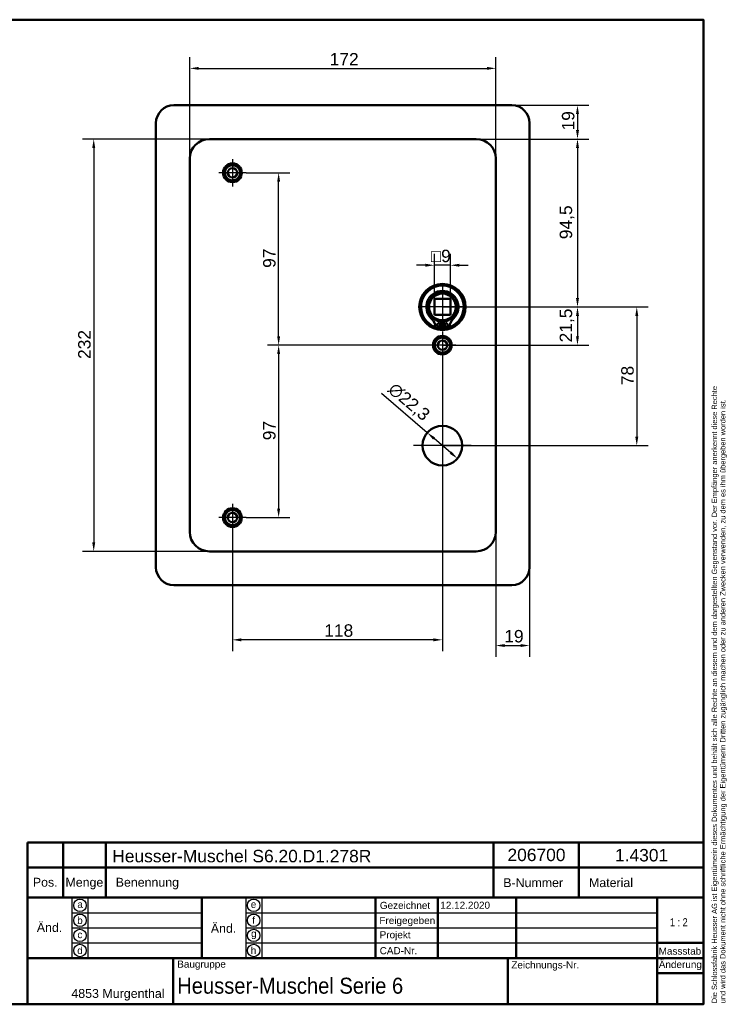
# Model space of a CAD drawing. Header units: millimetres. Extents: x 20 to 833, y 20 to 574.
# Tile 4 of 4: x 436 to 833, y 20 to 574. Entities that reach past the tile are written whole.
import ezdxf
from ezdxf.enums import TextEntityAlignment as Align

# ---------------------------------------------------------------- set-up
doc = ezdxf.new("R2010")
doc.units = ezdxf.units.MM
doc.header["$LTSCALE"] = 2
for name, color, linetype, lineweight in [('Bemaßungen(DIN)', 7, 'Continuous', 25), ('Mittelpunktmarkierung(DIN)', 7, 'Continuous', 25), ('Sichtbare Kanten(DIN)', 7, 'Continuous', 50), ('Skizziergeometrie(DIN)', 7, 'Continuous', 50), ('Skizzierlinie(DIN)', 7, 'Continuous', 25), ('Symbole(DIN)', 7, 'Continuous', 25)]:
    doc.layers.add(name, color=color, linetype=linetype, lineweight=lineweight)
doc.styles.add('Aktuell-DIN', font='arial.ttf')
doc.styles.add('STANDARD-DIN~0', font='arial.ttf')
doc.styles.add('Textstil10', font='arial.ttf')
doc.styles.add('Textstil41', font='arial.ttf', dxfattribs={"width": 0.8})
doc.styles.add('Textstil83', font='arial.ttf', dxfattribs={"width": 0.8})
doc.dimstyles.new('CAD-LAN', dxfattribs={"dimscale": 2, "dimtxt": 3.5, "dimasz": 2.5, "dimexe": 3.175, "dimexo": 0, "dimgap": 0.8, "dimtad": 1, "dimrnd": 1e-08, "dimtxsty": 'STANDARD-DIN~0', "dimcen": 0.09, "dimdle": 10, "dimclrd": 250, "dimclre": 250, "dimclrt": 250, "dimadec": 0, "dimazin": 2, "dimtfac": 1, "dimtmove": 0, "dimatfit": 3, "dimfxl": 1, "dimtolj": 1, "dimtzin": 0, "dimlwd": 25, "dimlwe": 25, "dimarcsym": 0})

# ---------------------------------------------------------------- blocks, each defined once
blk = doc.blocks.new('Ränder Standardrahmen')
at = {"layer": 'Skizziergeometrie(DIN)', "flags": 128}
blk.add_lwpolyline([(10, 10), (10, 287), (410, 287), (410, 10), (10, 10)], dxfattribs=at)
blk = doc.blocks.new('Schriftfelder Heusser')
at = {"layer": 'Skizziergeometrie(DIN)'}
for p, q in [((101, 229.92), (101, 236.92)), ((101, 236.92), (291, 236.92)), ((111, 229.92), (111, 236.92)), ((123, 229.92), (123, 236.92)), ((232, 229.92), (232, 236.92)), ((256, 229.92), (256, 236.92)), ((291, 236.92), (291, 229.92)), ((101, 191.42), (101, 229.92)), ((101, 229.92), (291, 229.92)), ((111, 229.92), (111, 221.42)), ((123, 229.92), (123, 221.42)), ((232, 229.92), (232, 221.42)), ((256, 229.92), (256, 221.42)), ((291, 229.92), (291, 191.42)), ((101, 221.42), (291, 221.42)), ((150, 221.42), (150, 204.42)), ((198.85, 221.42), (198.85, 204.42)), ((216.35, 221.42), (216.35, 204.42)), ((238.35, 221.42), (238.35, 204.42)), ((278, 221.42), (278, 191.42)), ((278, 208.67), (291, 208.67)), ((101, 204.42), (291, 204.42)), ((142, 204.42), (142, 191.42)), ((236, 204.42), (236, 191.42)), ((278, 200.17), (291, 200.17)), ((291, 191.42), (101, 191.42))]:
    blk.add_line(p, q, dxfattribs=at)
at = {"layer": 'Skizzierlinie(DIN)'}
for p, q in [((113.5, 221.42), (113.5, 204.42)), ((118, 221.42), (118, 204.42)), ((162.35, 221.42), (162.35, 204.42)), ((166.85, 221.42), (166.85, 204.42)), ((113.5, 217.17), (150, 217.17)), ((162.35, 217.17), (278, 217.17)), ((113.5, 212.92), (150, 212.92)), ((162.35, 212.92), (278, 212.92)), ((113.5, 208.67), (150, 208.67)), ((162.35, 208.67), (278, 208.67))]:
    blk.add_line(p, q, dxfattribs=at)
for centre in [(115.75, 219.25), (164.6, 219.25), (115.75, 215.04), (164.6, 215.04), (115.75, 210.79), (164.6, 210.79), (115.75, 206.54), (164.6, 206.54)]:
    blk.add_circle(centre, 1.75, dxfattribs=at)
at = {"layer": 'Symbole(DIN)', "color": 7, "insert": (293.33, 191.7), "char_height": 1.5, "width": 182.3003, "attachment_point": 1, "rotation": 90, "line_spacing_factor": 0.944221, "style": 'Aktuell-DIN'}
blk.add_mtext('\\fArial|b0|i0;\\H1.5000;Die Schlossfabrik Heusser AG ist Eigentümerin dieses Dokumentes und behält sich alle Rechte an diesem und dem dargestellten Gegenstand vor. Der Empfänger anerkennt diese Rechte\\Pund wird das Dokument nicht ohne schriftliche Ermächtigung der Eigentümerin Dritten zugänglich machen oder zu anderen Zwecken verwenden, zu dem es ihm übergeben worden ist.\\P ', dxfattribs=at)
at = {"layer": 'Symbole(DIN)', "color": 179, "true_color": 0x262659, "style": 'Aktuell-DIN'}
for s, insert, char_height, attachment_point in [('B-Nummer', (234.74, 225.62), 2.489, 4), ('Material', (265.02, 225.62), 2.489, 5), ('Pos.', (106, 227), 2.489, 2), ('Menge', (117, 227), 2.489, 2), ('Benennung', (125.81, 225.38), 2.489, 4), ('\\fArial|b0|i0;a', (115.81, 219.53), 2, 5), ('\\fArial|b0|i0;e', (164.54, 219.53), 2, 5), ('\\fArial|b0|i0;Gezeichnet', (200.05, 219.23), 2, 4), ('\\fArial|b0|i0;b', (115.75, 215), 2, 5), ('\\fArial|b0|i0;f', (164.55, 215.06), 2, 5), ('\\fArial|b0|i0;Freigegeben', (199.92, 216), 2, 1), ('\\fArial|b0|i0;c', (115.75, 211.01), 2, 5), ('\\fArial|b0|i0;g', (164.63, 211.05), 2, 5), ('\\fArial|b0|i0;Projekt', (200, 211.98), 2, 1), ('\\fArial|b0|i0;d', (115.76, 206.55), 2, 5), ('\\fArial|b0|i0;h', (164.55, 206.57), 2, 5), ('\\fArial|b0|i0;CAD-Nr.', (200, 207.5), 2, 1), ('\\fArial|b0|i0;\\H2.0000;Massstab', (284.39, 206.37), 2, 5), ('\\fArial|b0|i0;\\H2.0000;Baugruppe', (143.1, 203.73), 2, 1), ('\\fArial|b0|i0;Zeichnungs-Nr.', (237, 203.5), 2, 1), ('\\fArial|b0|i0;\\H2.5000;4853 Murgenthal', (113.33, 192.46), 2.5, 7)]:
    blk.add_mtext(s, dxfattribs=dict(at, insert=insert, char_height=char_height, attachment_point=attachment_point))
at = {"layer": 'Symbole(DIN)', "color": 179, "true_color": 0x262659, "attachment_point": 5, "style": 'Aktuell-DIN'}
for s, insert, char_height, width in [('Änd.', (107.21, 213), 2.489, 12.3494), ('Änd.', (156.12, 212.76), 2.489, 12.3494), ('\\fArial|b0|i0;Änderung', (284.51, 202.33), 2, 12.1143)]:
    blk.add_mtext(s, dxfattribs=dict(at, insert=insert, char_height=char_height, width=width))
at = {"layer": 'Symbole(DIN)', "color": 7, "insert": (143.1, 196.62), "char_height": 4.5, "width": 90.18, "attachment_point": 4, "style": 'Aktuell-DIN'}
blk.add_mtext('\\fArial|b0|i0;\\W0.90;\\H4.5000;Heusser-Muschel Serie 6', dxfattribs=at)
at = {"layer": 'Symbole(DIN)', "color": 179, "true_color": 0x262659, "style": 'Textstil10'}
blk.add_attdef('ERSTELLUNGSDATUM_001', (217.04, 218.29), '', height=2, dxfattribs=at)
at = {"layer": 'Symbole(DIN)', "color": 179, "true_color": 0x262659}
for tag, height, style, p in [('AUTOR', 2.49, 'Aktuell-DIN', (240.03, 219.26)), ('KONTROLLDATUM', 2, 'Textstil10', (217.42, 215.04)), ('KONTROLLIERT_VON', 2, 'Textstil10', (239.98, 215.05))]:
    blk.add_attdef(tag, text='', height=height, dxfattribs=dict(at, style=style)).set_placement(p, align=Align.MIDDLE_LEFT)
at = {"layer": 'Symbole(DIN)', "color": 7, "style": 'Textstil83', "width": 0.8}
blk.add_attdef('Anfänglicher_Ansichtsmaßstab_001', (281.57, 213.34), '', height=2.3, dxfattribs=at)
at = {"layer": 'Symbole(DIN)', "color": 179, "true_color": 0x262659, "style": 'Textstil10'}
blk.add_attdef('PROJEKT', text='', height=2, dxfattribs=at).set_placement((217.77, 209.72), align=Align.BOTTOM_LEFT)
at = {"layer": 'Symbole(DIN)', "color": 7, "style": 'Textstil41', "width": 0.8}
blk.add_attdef('STATUS', text='', height=5, dxfattribs=at).set_placement((284.53, 195.86), align=Align.MIDDLE_CENTER)
blk = doc.blocks.new('*D8')
at = {"layer": 'Bemaßungen(DIN)', "color": 250, "linetype": 'Continuous', "lineweight": 25, "true_color": 0x3f3f3f, "transparency": 16777216}
for p, q in [((531.25, 495.86), (531.25, 552.97)), ((703.25, 495.86), (703.25, 552.97)), ((536.25, 546.62), (698.25, 546.62))]:
    blk.add_line(p, q, dxfattribs=at)
at = {"layer": 'Bemaßungen(DIN)', "color": 250, "linetype": 'Continuous', "true_color": 0x3f3f3f, "transparency": 16777216}
for points in [[(536.25, 547.45), (536.25, 545.78), (531.25, 546.62)], [(698.25, 547.45), (698.25, 545.78), (703.25, 546.62)]]:
    blk.add_solid(points, dxfattribs=at)
at = {"layer": 'Defpoints', "color": 0, "linetype": 'Continuous', "transparency": 16777216}
for p in [(703.25, 546.62), (531.25, 495.86), (703.25, 495.86)]:
    blk.add_point(p, dxfattribs=at)
at = {"layer": 'Bemaßungen(DIN)', "color": 250, "linetype": 'Continuous', "lineweight": 25, "true_color": 0x3f3f3f, "transparency": 16777216, "insert": (609.88, 555.25), "char_height": 7, "attachment_point": 1, "style": 'STANDARD-DIN~0'}
blk.add_mtext('\\A1;172', dxfattribs=at)
blk = doc.blocks.new('*D9')
at = {"layer": 'Bemaßungen(DIN)', "color": 250, "linetype": 'Continuous', "lineweight": 25, "true_color": 0x3f3f3f, "transparency": 16777216}
for p, q in [((542.25, 506.86), (470.9, 506.86)), ((477.25, 501.86), (477.25, 279.86)), ((542.25, 274.86), (470.9, 274.86))]:
    blk.add_line(p, q, dxfattribs=at)
at = {"layer": 'Bemaßungen(DIN)', "color": 250, "linetype": 'Continuous', "true_color": 0x3f3f3f, "transparency": 16777216}
for points in [[(476.41, 501.86), (478.08, 501.86), (477.25, 506.86)], [(476.41, 279.86), (478.08, 279.86), (477.25, 274.86)]]:
    blk.add_solid(points, dxfattribs=at)
at = {"layer": 'Defpoints', "color": 0, "linetype": 'Continuous', "transparency": 16777216}
for p in [(542.25, 506.86), (477.25, 274.86), (542.25, 274.86)]:
    blk.add_point(p, dxfattribs=at)
at = {"layer": 'Bemaßungen(DIN)', "color": 250, "linetype": 'Continuous', "lineweight": 25, "true_color": 0x3f3f3f, "transparency": 16777216, "insert": (468.49, 383.1), "char_height": 7, "attachment_point": 1, "rotation": 90, "style": 'STANDARD-DIN~0'}
blk.add_mtext('\\A1;232', dxfattribs=at)
blk = doc.blocks.new('*D10')
at = {"layer": 'Bemaßungen(DIN)', "color": 250, "linetype": 'Continuous', "lineweight": 25, "true_color": 0x3f3f3f, "transparency": 16777216}
for p, q in [((692.25, 506.86), (755.55, 506.86)), ((749.2, 501.86), (749.2, 417.36)), ((673.25, 412.36), (755.55, 412.36))]:
    blk.add_line(p, q, dxfattribs=at)
at = {"layer": 'Bemaßungen(DIN)', "color": 250, "linetype": 'Continuous', "true_color": 0x3f3f3f, "transparency": 16777216}
for points in [[(748.36, 501.86), (750.03, 501.86), (749.2, 506.86)], [(748.36, 417.36), (750.03, 417.36), (749.2, 412.36)]]:
    blk.add_solid(points, dxfattribs=at)
at = {"layer": 'Defpoints', "color": 0, "linetype": 'Continuous', "transparency": 16777216}
for p in [(692.25, 506.86), (673.25, 412.36), (749.2, 412.36)]:
    blk.add_point(p, dxfattribs=at)
at = {"layer": 'Bemaßungen(DIN)', "color": 250, "linetype": 'Continuous', "lineweight": 25, "true_color": 0x3f3f3f, "transparency": 16777216, "insert": (739.18, 450.49), "char_height": 7, "attachment_point": 1, "rotation": 90, "style": 'STANDARD-DIN~0'}
blk.add_mtext('\\A1;94,5', dxfattribs=at)
blk = doc.blocks.new('*D11')
at = {"layer": 'Bemaßungen(DIN)', "color": 250, "linetype": 'Continuous', "lineweight": 25, "true_color": 0x3f3f3f, "transparency": 16777216}
for p, q in [((673.25, 412.36), (755.55, 412.36)), ((749.2, 407.36), (749.2, 395.86)), ((673.25, 390.86), (755.55, 390.86))]:
    blk.add_line(p, q, dxfattribs=at)
at = {"layer": 'Bemaßungen(DIN)', "color": 250, "linetype": 'Continuous', "true_color": 0x3f3f3f, "transparency": 16777216}
for points in [[(748.36, 407.36), (750.03, 407.36), (749.2, 412.36)], [(748.36, 395.86), (750.03, 395.86), (749.2, 390.86)]]:
    blk.add_solid(points, dxfattribs=at)
at = {"layer": 'Defpoints', "color": 0, "linetype": 'Continuous', "transparency": 16777216}
for p in [(673.25, 412.36), (673.25, 390.86), (749.2, 390.86)]:
    blk.add_point(p, dxfattribs=at)
at = {"layer": 'Bemaßungen(DIN)', "color": 250, "linetype": 'Continuous', "lineweight": 25, "true_color": 0x3f3f3f, "transparency": 16777216, "insert": (739.18, 392.43), "char_height": 7, "attachment_point": 1, "rotation": 90, "style": 'STANDARD-DIN~0'}
blk.add_mtext('\\A1;21,5', dxfattribs=at)
blk = doc.blocks.new('*D12')
at = {"layer": 'Bemaßungen(DIN)', "color": 250, "linetype": 'Continuous', "lineweight": 25, "true_color": 0x3f3f3f, "transparency": 16777216}
for p, q in [((673.25, 412.36), (788.87, 412.36)), ((782.52, 407.36), (782.52, 339.36)), ((673.25, 334.36), (788.87, 334.36))]:
    blk.add_line(p, q, dxfattribs=at)
at = {"layer": 'Bemaßungen(DIN)', "color": 250, "linetype": 'Continuous', "true_color": 0x3f3f3f, "transparency": 16777216}
for points in [[(781.69, 407.36), (783.36, 407.36), (782.52, 412.36)], [(781.69, 339.36), (783.36, 339.36), (782.52, 334.36)]]:
    blk.add_solid(points, dxfattribs=at)
at = {"layer": 'Defpoints', "color": 0, "linetype": 'Continuous', "transparency": 16777216}
for p in [(673.25, 412.36), (673.25, 334.36), (782.52, 334.36)]:
    blk.add_point(p, dxfattribs=at)
at = {"layer": 'Bemaßungen(DIN)', "color": 250, "linetype": 'Continuous', "lineweight": 25, "true_color": 0x3f3f3f, "transparency": 16777216, "insert": (773.78, 368.37), "char_height": 7, "attachment_point": 1, "rotation": 90, "style": 'STANDARD-DIN~0'}
blk.add_mtext('\\A1;78', dxfattribs=at)
blk = doc.blocks.new('*D13')
at = {"layer": 'Bemaßungen(DIN)', "color": 250, "linetype": 'Continuous', "lineweight": 25, "true_color": 0x3f3f3f, "transparency": 16777216}
for p, q in [((712.25, 525.86), (755.55, 525.86)), ((749.2, 520.86), (749.2, 511.86)), ((692.25, 506.86), (755.55, 506.86))]:
    blk.add_line(p, q, dxfattribs=at)
at = {"layer": 'Bemaßungen(DIN)', "color": 250, "linetype": 'Continuous', "true_color": 0x3f3f3f, "transparency": 16777216}
for points in [[(748.36, 520.86), (750.03, 520.86), (749.2, 525.86)], [(748.36, 511.86), (750.03, 511.86), (749.2, 506.86)]]:
    blk.add_solid(points, dxfattribs=at)
at = {"layer": 'Defpoints', "color": 0, "linetype": 'Continuous', "transparency": 16777216}
for p in [(712.25, 525.86), (692.25, 506.86), (749.2, 506.86)]:
    blk.add_point(p, dxfattribs=at)
at = {"layer": 'Bemaßungen(DIN)', "color": 250, "linetype": 'Continuous', "lineweight": 25, "true_color": 0x3f3f3f, "transparency": 16777216, "insert": (740.45, 511.67), "char_height": 7, "attachment_point": 1, "rotation": 90, "style": 'STANDARD-DIN~0'}
blk.add_mtext('\\A1;19', dxfattribs=at)
blk = doc.blocks.new('*D14')
at = {"layer": 'Bemaßungen(DIN)', "color": 250, "linetype": 'Continuous', "lineweight": 25, "true_color": 0x3f3f3f, "transparency": 16777216}
for p, q in [((562.9, 487.86), (587.55, 487.86)), ((581.2, 395.86), (581.2, 482.86)), ((673.25, 390.86), (574.85, 390.86))]:
    blk.add_line(p, q, dxfattribs=at)
at = {"layer": 'Bemaßungen(DIN)', "color": 250, "linetype": 'Continuous', "true_color": 0x3f3f3f, "transparency": 16777216}
for points in [[(580.36, 482.86), (582.03, 482.86), (581.2, 487.86)], [(580.36, 395.86), (582.03, 395.86), (581.2, 390.86)]]:
    blk.add_solid(points, dxfattribs=at)
at = {"layer": 'Defpoints', "color": 0, "linetype": 'Continuous', "transparency": 16777216}
for p in [(562.9, 487.86), (581.2, 487.86), (673.25, 390.86)]:
    blk.add_point(p, dxfattribs=at)
at = {"layer": 'Bemaßungen(DIN)', "color": 250, "linetype": 'Continuous', "lineweight": 25, "true_color": 0x3f3f3f, "transparency": 16777216, "insert": (572.45, 434.35), "char_height": 7, "attachment_point": 1, "rotation": 90, "style": 'STANDARD-DIN~0'}
blk.add_mtext('\\A1;97', dxfattribs=at)
blk = doc.blocks.new('*D15')
at = {"layer": 'Bemaßungen(DIN)', "color": 250, "linetype": 'Continuous', "lineweight": 25, "true_color": 0x3f3f3f, "transparency": 16777216}
for p, q in [((673.25, 390.86), (574.85, 390.86)), ((581.2, 385.86), (581.2, 298.86)), ((562.9, 293.86), (587.55, 293.86))]:
    blk.add_line(p, q, dxfattribs=at)
at = {"layer": 'Bemaßungen(DIN)', "color": 250, "linetype": 'Continuous', "true_color": 0x3f3f3f, "transparency": 16777216}
for points in [[(580.36, 385.86), (582.03, 385.86), (581.2, 390.86)], [(580.36, 298.86), (582.03, 298.86), (581.2, 293.86)]]:
    blk.add_solid(points, dxfattribs=at)
at = {"layer": 'Defpoints', "color": 0, "linetype": 'Continuous', "transparency": 16777216}
for p in [(673.25, 390.86), (562.9, 293.86), (581.2, 293.86)]:
    blk.add_point(p, dxfattribs=at)
at = {"layer": 'Bemaßungen(DIN)', "color": 250, "linetype": 'Continuous', "lineweight": 25, "true_color": 0x3f3f3f, "transparency": 16777216, "insert": (572.45, 337.35), "char_height": 7, "attachment_point": 1, "rotation": 90, "style": 'STANDARD-DIN~0'}
blk.add_mtext('\\A1;97', dxfattribs=at)
blk = doc.blocks.new('*D18')
at = {"layer": 'Bemaßungen(DIN)', "color": 250, "linetype": 'Continuous', "lineweight": 25, "true_color": 0x3f3f3f, "transparency": 16777216}
for p, q in [((664.78, 341.61), (638.95, 363.73)), ((677.92, 330.36), (668.57, 338.36))]:
    blk.add_line(p, q, dxfattribs=at)
at = {"layer": 'Bemaßungen(DIN)', "color": 250, "linetype": 'Continuous', "true_color": 0x3f3f3f, "transparency": 16777216}
for points in [[(669.12, 338.99), (668.03, 337.73), (664.78, 341.61)], [(678.46, 330.99), (677.38, 329.73), (681.72, 327.11)]]:
    blk.add_solid(points, dxfattribs=at)
at = {"layer": 'Defpoints', "color": 0, "linetype": 'Continuous', "transparency": 16777216}
for p in [(664.78, 341.61), (681.72, 327.11)]:
    blk.add_point(p, dxfattribs=at)
at = {"layer": 'Bemaßungen(DIN)', "color": 250, "linetype": 'Continuous', "lineweight": 25, "true_color": 0x3f3f3f, "transparency": 16777216, "insert": (646.83, 370.47), "char_height": 7, "attachment_point": 1, "rotation": 319.43, "style": 'STANDARD-DIN~0'}
blk.add_mtext('\\A1;∅22,3', dxfattribs=at)
blk = doc.blocks.new('*D19')
at = {"layer": 'Bemaßungen(DIN)', "color": 250, "linetype": 'Continuous', "lineweight": 25, "true_color": 0x3f3f3f, "transparency": 16777216}
for p, q in [((668.75, 416.86), (668.75, 442.19)), ((677.75, 416.86), (677.75, 442.19)), ((663.75, 435.84), (658.75, 435.84)), ((677.75, 435.84), (668.75, 435.84)), ((682.75, 435.84), (687.75, 435.84))]:
    blk.add_line(p, q, dxfattribs=at)
at = {"layer": 'Bemaßungen(DIN)', "color": 250, "linetype": 'Continuous', "true_color": 0x3f3f3f, "transparency": 16777216}
for points in [[(663.75, 436.67), (663.75, 435.01), (668.75, 435.84)], [(682.75, 436.67), (682.75, 435.01), (677.75, 435.84)]]:
    blk.add_solid(points, dxfattribs=at)
at = {"layer": 'Defpoints', "color": 0, "linetype": 'Continuous', "transparency": 16777216}
for p in [(668.75, 435.84), (668.75, 416.86), (677.75, 416.86)]:
    blk.add_point(p, dxfattribs=at)
at = {"layer": 'Bemaßungen(DIN)', "color": 250, "linetype": 'Continuous', "lineweight": 25, "true_color": 0x3f3f3f, "transparency": 16777216, "insert": (666.87, 444.59), "char_height": 7, "attachment_point": 1, "style": 'STANDARD-DIN~0'}
blk.add_mtext('\\A1;\\fAIGDT|b0|i0;\\H7.0000;o\\fArial|b0|i0;\\H7.0000;9', dxfattribs=at)
blk = doc.blocks.new('*D25')
at = {"layer": 'Bemaßungen(DIN)', "color": 250, "linetype": 'Continuous', "lineweight": 25, "true_color": 0x3f3f3f, "transparency": 16777216}
for p, q in [((673.25, 383.21), (673.25, 218.72)), ((555.25, 286.21), (555.25, 218.72)), ((668.25, 225.07), (560.25, 225.07))]:
    blk.add_line(p, q, dxfattribs=at)
at = {"layer": 'Bemaßungen(DIN)', "color": 250, "linetype": 'Continuous', "true_color": 0x3f3f3f, "transparency": 16777216}
for points in [[(560.25, 225.91), (560.25, 224.24), (555.25, 225.07)], [(668.25, 225.91), (668.25, 224.24), (673.25, 225.07)]]:
    blk.add_solid(points, dxfattribs=at)
at = {"layer": 'Defpoints', "color": 0, "linetype": 'Continuous', "transparency": 16777216}
for p in [(673.25, 383.21), (555.25, 286.21), (555.25, 225.07)]:
    blk.add_point(p, dxfattribs=at)
at = {"layer": 'Bemaßungen(DIN)', "color": 250, "linetype": 'Continuous', "lineweight": 25, "true_color": 0x3f3f3f, "transparency": 16777216, "insert": (606.83, 233.82), "char_height": 7, "attachment_point": 1, "style": 'STANDARD-DIN~0'}
blk.add_mtext('\\A1;118', dxfattribs=at)
blk = doc.blocks.new('*D26')
at = {"layer": 'Bemaßungen(DIN)', "color": 250, "linetype": 'Continuous', "lineweight": 25, "true_color": 0x3f3f3f, "transparency": 16777216}
for p, q in [((703.25, 285.86), (703.25, 215.51)), ((722.25, 265.86), (722.25, 215.51)), ((708.25, 221.86), (717.25, 221.86))]:
    blk.add_line(p, q, dxfattribs=at)
at = {"layer": 'Bemaßungen(DIN)', "color": 250, "linetype": 'Continuous', "true_color": 0x3f3f3f, "transparency": 16777216}
for points in [[(708.25, 222.69), (708.25, 221.03), (703.25, 221.86)], [(717.25, 222.69), (717.25, 221.03), (722.25, 221.86)]]:
    blk.add_solid(points, dxfattribs=at)
at = {"layer": 'Defpoints', "color": 0, "linetype": 'Continuous', "transparency": 16777216}
for p in [(703.25, 285.86), (722.25, 265.86), (722.25, 221.86)]:
    blk.add_point(p, dxfattribs=at)
at = {"layer": 'Bemaßungen(DIN)', "color": 250, "linetype": 'Continuous', "lineweight": 25, "true_color": 0x3f3f3f, "transparency": 16777216, "insert": (708.05, 230.61), "char_height": 7, "attachment_point": 1, "style": 'STANDARD-DIN~0'}
blk.add_mtext('\\A1;19', dxfattribs=at)

msp = doc.modelspace()

# ---------------------------------------------------------------- linework, layer by layer
at = {"layer": 'Mittelpunktmarkierung(DIN)', "linetype": 'Continuous'}
for p, q in [((555.2455, 495.5117), (555.2455, 480.2117)), ((562.8955, 487.8617), (547.5955, 487.8617)), ((673.2455, 424.8617), (673.2455, 399.8617)), ((685.7455, 412.3617), (660.7455, 412.3617)), ((673.2455, 398.5117), (673.2455, 383.2117)), ((680.8955, 390.8617), (665.5955, 390.8617)), ((673.2455, 350.5117), (673.2455, 318.2117)), ((689.3955, 334.3617), (657.0955, 334.3617)), ((555.2455, 301.5117), (555.2455, 286.2117)), ((562.8955, 293.8617), (547.5955, 293.8617))]:
    msp.add_line(p, q, dxfattribs=at)
at = {"layer": 'Sichtbare Kanten(DIN)'}
for p, q in [((522.2455, 525.8617), (712.2455, 525.8617)), ((512.2455, 265.8617), (512.2455, 515.8617)), ((722.2455, 515.8617), (722.2455, 265.8617)), ((692.2455, 506.8617), (542.2455, 506.8617)), ((531.2455, 495.8617), (531.2455, 285.8617)), ((703.2455, 285.8617), (703.2455, 495.8617)), ((677.7455, 416.8617), (668.7455, 416.8617)), ((668.7455, 416.8617), (668.7455, 407.8617)), ((677.7455, 407.8617), (677.7455, 416.8617)), ((668.7455, 407.8617), (677.7455, 407.8617)), ((672.6288, 400.4035), (669.6049, 400.4035)), ((672.6288, 404.1035), (672.6288, 400.4035)), ((673.8622, 400.4035), (673.8622, 404.1035)), ((676.8861, 400.4035), (673.8622, 400.4035)), ((542.2455, 274.8617), (692.2455, 274.8617)), ((712.2455, 255.8617), (522.2455, 255.8617))]:
    msp.add_line(p, q, dxfattribs=at)
for centre, radius in [((555.2455, 487.8617), 5.25), ((555.2455, 487.8617), 4.25), ((555.2455, 487.8617), 2.65), ((673.2455, 412.3617), 13), ((673.2455, 412.3617), 12.5), ((673.2455, 412.3617), 8), ((673.2455, 412.3617), 7.5), ((671.0138, 402.2535), 0.85), ((675.4772, 402.2535), 0.85), ((673.2455, 390.8617), 5.25), ((673.2455, 390.8617), 4.25), ((673.2455, 390.8617), 2.65), ((673.2455, 334.3617), 11.15), ((555.2455, 293.8617), 5.25), ((555.2455, 293.8617), 4.25), ((555.2455, 293.8617), 2.65)]:
    msp.add_circle(centre, radius, dxfattribs=at)
for centre, radius, start, end in [((522.2455, 515.8617), 10, 90, 180), ((712.2455, 515.8617), 10, 0, 90), ((542.2455, 495.8617), 11, 90, 180), ((692.2455, 495.8617), 11, 0, 90), ((673.2455, 412.3617), 12, 288.172127, 251.827873), ((673.2455, 412.3617), 9.0167, 314.140905, 225.859095), ((660.9226, 399.6635), 8.6779, 4.967053, 45.859095), ((673.2455, 411.6283), 7.55, 215.687104, 265.314993), ((673.2455, 412.3617), 8.2, 243.630564, 296.369436), ((673.2455, 411.6283), 7.55, 274.685007, 324.312896), ((685.5684, 399.6635), 8.6779, 134.140905, 175.032947), ((673.2455, 412.3617), 12, 265.211021, 274.788979), ((673.2455, 412.3617), 9, 266.0711, 273.9289), ((542.2455, 285.8617), 11, 180, 270), ((692.2455, 285.8617), 11, 270, 0), ((522.2455, 265.8617), 10, 180, 270), ((712.2455, 265.8617), 10, 270, 0)]:
    msp.add_arc(centre, radius, start, end, dxfattribs=at)

# ---------------------------------------------------------------- block references
at = {"xscale": 2, "yscale": 2, "zscale": 2}
msp.add_blockref('Ränder Standardrahmen', (0, 0), dxfattribs=at)
msp.add_blockref('Schriftfelder Heusser', (238, -362.8333), dxfattribs=at).add_auto_attribs({'ERSTELLUNGSDATUM_001': '12.12.2020', 'Anfänglicher_Ansichtsmaßstab_001': '1 : 2'})

# ---------------------------------------------------------------- texts
at = {"layer": 'Symbole(DIN)', "color": 7, "char_height": 7, "attachment_point": 1, "style": 'Aktuell-DIN'}
for s, insert, width in [('{\\fArial|b0|i0;\\H7.0000;Heusser-Muschel S6.20.D1.278R}', (487.6588, 106.9058), 145.655489), ('{\\fArial|b0|i0;\\H7.0000;206700}', (709.8296, 107.5797), 32.620428), ('{\\fArial|b0|i0;\\H7.0000;1.4301}', (770.274, 107.4007), 29.899392)]:
    msp.add_mtext(s, dxfattribs=dict(at, insert=insert, width=width))

# ---------------------------------------------------------------- dimensions: what is measured, and where the dimension line sits
at = {"layer": 'Bemaßungen(DIN)', "color": 250, "linetype": 'Continuous', "lineweight": 25, "true_color": 0x3f3f3f}
for base, p1, p2, angle, picture, middle in [((703.2455, 546.6176), (531.2455, 495.8617), (703.2455, 495.8617), 180, '*D8', (617.2455, 546.6176)), ((749.1959, 506.8617), (712.2455, 525.8617), (692.2455, 506.8617), 270, '*D13', (749.1959, 516.3617)), ((477.2455, 274.8617), (542.2455, 506.8617), (542.2455, 274.8617), 90, '*D9', (477.2455, 390.8617)), ((749.1959, 412.3617), (692.2455, 506.8617), (673.2455, 412.3617), 90, '*D10', (749.1959, 459.6117)), ((581.1972, 487.8617), (673.2455, 390.8617), (562.8955, 487.8617), 90, '*D14', (581.1972, 439.3617)), ((749.1959, 390.8617), (673.2455, 412.3617), (673.2455, 390.8617), 90, '*D11', (749.1959, 401.6117)), ((782.5236, 334.3617), (673.2455, 412.3617), (673.2455, 334.3617), 90, '*D12', (782.5236, 373.3617)), ((581.1972, 293.8617), (673.2455, 390.8617), (562.8955, 293.8617), 90, '*D15', (581.1972, 342.3617)), ((555.2455, 225.074), (673.2455, 383.2117), (555.2455, 286.2117), 180, '*D25', (614.2455, 225.074))]:
    dim = msp.add_linear_dim(base=base, p1=p1, p2=p2, angle=angle, dimstyle='CAD-LAN', override={"dimgap": 0.8, "dimdec": 2, "dimtol": 0, "dimlim": 0, "dimtp": 0, "dimtm": 0, "dimtdec": 2, "dimtofl": 0, "dimatfit": 1}, dxfattribs=at)
    dim.commit()
    dim.dimension.update_dxf_attribs({"geometry": picture, "text_midpoint": middle, "dimtype": 160})
dim = msp.add_linear_dim(base=(668.7455, 435.8401), p1=(677.7455, 416.8617), p2=(668.7455, 416.8617), angle=180, text='\\fAIGDT|b0|i0;\\H7.0000;o\\fArial|b0|i0;\\H7.0000;<>', dimstyle='CAD-LAN', override={"dimgap": 0.8, "dimdec": 2, "dimtol": 0, "dimlim": 0, "dimtp": 0, "dimtm": 0, "dimtdec": 2, "dimtofl": 1, "dimatfit": 1}, dxfattribs=at)
dim.commit()
dim.dimension.update_dxf_attribs({"geometry": '*D19', "text_midpoint": (673.2455, 435.8401), "dimtype": 160})
dim = msp.add_diameter_dim_2p(p1=(681.7152, 327.1099), p2=(664.7758, 341.6134), dimstyle='CAD-LAN', override={"dimgap": 0.8, "dimdec": 2, "dimlfac": 1, "dimtol": 0, "dimlim": 0, "dimtp": 0, "dimtm": 0, "dimtdec": 2, "dimatfit": 2}, dxfattribs=at)
dim.commit()
dim.dimension.update_dxf_attribs({"geometry": '*D18', "text_midpoint": (649.9639, 354.2953), "dimtype": 163})
dim = msp.add_linear_dim(base=(722.2455, 221.8617), p1=(703.2455, 285.8617), p2=(722.2455, 265.8617), dimstyle='CAD-LAN', override={"dimgap": 0.8, "dimdec": 2, "dimtol": 0, "dimlim": 0, "dimtp": 0, "dimtm": 0, "dimtdec": 2, "dimtofl": 0, "dimatfit": 1}, dxfattribs=at)
dim.commit()
dim.dimension.update_dxf_attribs({"geometry": '*D26', "text_midpoint": (712.7455, 221.8617), "dimtype": 160})

doc.saveas('drawing.dxf')
